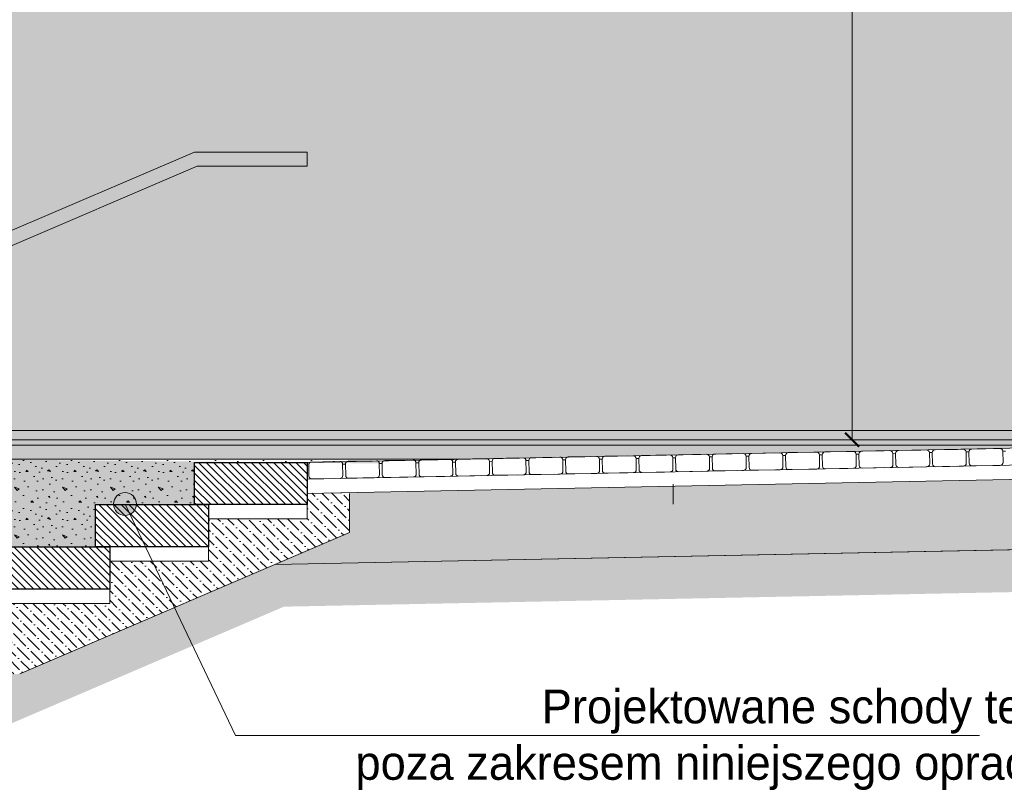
# Model space of a CAD drawing. Header units: millimetres. Extents: x -740 to 33545, y -26688 to 22494.
# Tile 4 of 256: x 170 to 519, y 9965 to 10239. Entities that reach past the tile are written whole.
import ezdxf
from ezdxf.lldxf.tags import DXFTag

# ---------------------------------------------------------------- set-up
doc = ezdxf.new("R2010")
doc.units = ezdxf.units.MM
doc.header["$MEASUREMENT"] = 0
doc.layers.get('Defpoints').update_dxf_attribs({"color": 252})
for name, color, linetype, lineweight in [('A_l.przerywana', 252, 'ICAD_ISO03W100', 9), ('A_l.widokowa', 252, 'Continuous', 18), ('l. przekrojowa', 252, 'Continuous', 30), ('l.przerywana', 252, 'ICAD_ISO03W100', 5), ('l.widokowa', 252, 'Continuous', 15), ('l.wypełnien', 252, 'Continuous', 5), ('l.wypełnień', 252, 'Continuous', 5), ('wymiarowanie', 252, 'Continuous', 9)]:
    doc.layers.add(name, color=color, linetype=linetype, lineweight=lineweight)
doc.styles.add('ROMANS', font='romans')
doc.styles.add('styl2', font='simplex.shx')
tags = doc.linetypes.add('ICAD_ISO03W100', pattern=[30, 12, -18]).pattern_tags.tags
tags[6:7] = [DXFTag(74, 4), DXFTag(75, 0), DXFTag(340, '0'), DXFTag(46, 1.0), DXFTag(50, 0.0), DXFTag(44, 0.0), DXFTag(45, 0.0)]
tags[4:5] = [DXFTag(74, 4), DXFTag(75, 0), DXFTag(340, '0'), DXFTag(46, 1.0), DXFTag(50, 0.0), DXFTag(44, 0.0), DXFTag(45, 0.0)]
doc.dimstyles.new('Skala 1-50', dxfattribs={"dimtxt": 12, "dimasz": 5, "dimexe": 1, "dimexo": 1, "dimgap": 1.5, "dimtad": 1, "dimdec": 1, "dimrnd": 0.5, "dimtxsty": 'styl2', "dimblk": 'ARCHTICK', "dimcen": 5, "dimadec": 0, "dimazin": 0, "dimtfac": 1, "dimtdec": 1, "dimtmove": 1, "dimatfit": 3, "dimldrblk": 'ARCHTICK', "dimfxl": 0, "dimlwd": -1, "dimlwe": -1, "dimarcsym": 0})

# ---------------------------------------------------------------- blocks, each defined once
blk = doc.blocks.new('_ArchTick')
at = {"color": 0, "linetype": 'ByBlock', "const_width": 0.15}
blk.add_lwpolyline([(-0.5, -0.5), (0.5, 0.5)], dxfattribs=at)
blk = doc.blocks.new('*D2383')
at = {"layer": 'Defpoints', "color": 0}
for p in [(426.36, 10422.6), (464.87, 10422.6), (454.87, 10089.6)]:
    blk.add_point(p, dxfattribs=at)
at = {"layer": 'wymiarowanie', "color": 0}
for p, q in [((454.87, 10422.6), (465.87, 10422.6)), ((464.87, 10089.6), (464.87, 10422.6)), ((455.87, 10089.6), (465.87, 10089.6))]:
    blk.add_line(p, q, dxfattribs=at)
at = {"layer": 'wymiarowanie', "color": 0, "xscale": 5, "yscale": 5, "zscale": 5}
for p, rotation in [((464.87, 10422.6), 90.00000000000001), ((464.87, 10089.6), 270)]:
    blk.add_blockref('_ArchTick', p, dxfattribs=dict(at, rotation=rotation))
at = {"layer": 'wymiarowanie', "color": 0, "insert": (457.07, 10256.1), "char_height": 12, "attachment_point": 5, "rotation": 90, "style": 'styl2'}
blk.add_mtext('333', dxfattribs=at)

msp = doc.modelspace()

# ---------------------------------------------------------------- hatches: boundary and pattern name
at = {"layer": 'l.wypełnien'}
h = msp.add_hatch(color=256, dxfattribs=at)
h.paths.add_polyline_path([(661.28, 10092.9), (661.28, 10410.43), (649.26, 10422.45), (146.9, 10422.59), (146.9, 10092.9)])
h.paths.add_polyline_path([(146.9, 10092.9), (146.9, 10422.59), (126.9, 10422.6), (126.8, 10092.9)])
h = msp.add_hatch(color=256, dxfattribs=at)
h.paths.add_polyline_path([(146.9, 10149.77), (232.81, 10186.59), (271.78, 10186.59), (271.78, 10191.59), (231.78, 10191.59), (146.9, 10155.21)])
h.paths.add_polyline_path([(124.18, 10140.04), (146.9, 10149.77), (146.9, 10155.21), (124.18, 10145.47)])
h.paths.add_polyline_path([(99.21, 10134.78), (101.18, 10130.18), (112.18, 10134.89), (112.18, 10140.33)])
h.paths.add_polyline_path([(112.18, 10134.89), (124.18, 10140.04), (124.18, 10145.47), (112.18, 10140.33)])
h = msp.add_hatch(color=256, dxfattribs=at)
h.paths.add_polyline_path([(146.9, 10082.74), (298.31, 10081.19), (296.29, 10082.17), (283.3, 10081.91), (271.78, 10081.59), (231.78, 10081.59), (231.78, 10066.59), (196.78, 10066.59), (196.78, 10051.59), (161.78, 10051.59), (161.78, 10036.59), (146.9, 10036.59)])
h.paths.add_polyline_path([(146.9, 10082.74), (146.9, 10087.74), (579.29, 10087.74), (533.17, 10086.82), (530.32, 10086.76), (520.18, 10086.56), (517.32, 10086.5, 0.018537), (517.25, 10086.5), (507.25, 10086.3, 0.018537), (507.18, 10086.3), (504.33, 10086.24), (494.18, 10086.04), (491.47, 10085.99), (481.05, 10085.78), (478.47, 10085.73), (468.05, 10085.52), (465.47, 10085.47), (455.05, 10085.26), (452.48, 10085.21), (442.05, 10085), (439.48, 10084.95), (429.06, 10084.74), (426.56, 10084.69), (415.98, 10084.48), (413.56, 10084.43), (402.98, 10084.22), (400.56, 10084.17, 0.073486), (400.27, 10084.21), (390.28, 10084.01, 0.073486), (389.99, 10083.96), (387.57, 10083.91), (376.99, 10083.7), (374.57, 10083.65, 0.073486), (374.28, 10083.69), (364.28, 10083.49, 0.073486), (363.99, 10083.44), (361.63, 10083.39), (350.94, 10083.18), (348.63, 10083.13), (337.94, 10082.92), (335.64, 10082.87), (329.29, 10082.74)])
h.paths.add_polyline_path([(146.9, 10089.6), (661.28, 10089.6), (661.28, 10092.9), (146.9, 10092.9)])
h.paths.add_polyline_path([(126.78, 10021.6), (126.78, 10036.59), (146.9, 10036.59), (146.9, 10082.74), (124.29, 10082.74), (124.29, 10021.6)])
h.paths.add_polyline_path([(146.9, 10087.74), (146.9, 10089.6), (672, 10089.6), (598.16, 10088.12), (595.31, 10088.06, 0.018537), (595.24, 10088.06), (585.24, 10087.86, 0.018537), (585.16, 10087.86), (582.31, 10087.8, 0.018537), (582.24, 10087.8), (579.16, 10087.74)])
h.paths.add_polyline_path([(123.48, 10087.74), (146.9, 10087.74), (146.9, 10082.74), (122.71, 10082.74), (122.71, 10085.99), (124.18, 10087.46)])
h.paths.add_polyline_path([(125.92, 10089.6), (125.92, 10092.9), (146.9, 10092.9), (146.9, 10089.6)])
h.paths.add_polyline_path([(123.03, 10087.93), (125.92, 10089.6), (146.9, 10089.6), (146.9, 10087.74), (123.48, 10087.74)])
h = msp.add_hatch(dxfattribs=at)
h.set_pattern_fill('ANSI31', color=256, scale=15, angle=180, style=0)
h.set_pattern_definition([(135, (10689.3725, -3039.4074), (1.32582521, 1.32582521), [])])
h.paths.add_polyline_path([(236.78, 10061.59), (236.78, 10051.59), (201.78, 10051.59), (196.78, 10051.59), (196.78, 10066.59), (231.78, 10066.59), (236.78, 10066.59)])
h.paths.add_polyline_path([(271.78, 10066.59), (236.78, 10066.59), (231.78, 10066.59), (231.78, 10081.59), (271.78, 10081.59), (271.78, 10075.59), (271.78, 10070.59)])
h.paths.add_polyline_path([(166.78, 10021.59), (126.78, 10021.59), (126.78, 10036.59), (126.79, 10036.59), (146.9, 10036.59), (161.78, 10036.59), (166.78, 10036.59), (166.78, 10031.59)])
h.paths.add_polyline_path([(201.78, 10036.59), (166.78, 10036.59), (161.78, 10036.59), (161.78, 10051.59), (196.78, 10051.59), (201.78, 10051.59), (201.78, 10046.59)])
h = msp.add_hatch(dxfattribs=at)
h.set_pattern_fill('CONC', color=256, scale=17, style=0)
h.set_pattern_definition([(0, (210.146, 10.88), (0, 17), [0, -17]), (0, (210.316, 4.93), (0, 17), [0, -17]), (0, (210.826, 14.11), (0, 17), [0, -17]), (338.1986, (201.986, 8.84), (51.0000046, -16.9999985), [1.83095, -89.716854]), (216.8699, (203.686, 8.16), (50.9999986, 34.0000021), [0.85, -84.15]), (130.6013, (203.006, 7.65), (85.00000716, -101.9999833), [1.567315, -155.164933]), (206.5651, (197.396, 5.61), (-16.9999857, -17.000022), [0.380137, -37.63302]), (326.3099, (197.056, 5.44), (33.9999925, -17.0000227), [0.612952, -60.681432]), (108.4349, (197.566, 5.1), (-16.9999729, 34.0000074), [0.53759, -53.221135]), (225, (208.276, 3.91), (-4e-15, -17.000005), [0.721242, -23.32038]), (0, (207.766, 3.4), (17, 17), [1.02, -15.98]), (135, (208.786, 3.4), (-17.000005, 2e-15), [0.721242, -23.32038]), (251.5651, (206.236, 14.79), (16.9999729, 34.0000074), [0.53759, -53.221135]), (0, (206.066, 14.28), (17, 17), [0.85, -16.15]), (143.1301, (206.916, 14.28), (-50.9999986, 34.0000021), [0.85, -84.15]), (213.6901, (197.226, 14.96), (33.9999925, 17.0000227), [0.612952, -60.681432]), (341.5651, (196.716, 14.62), (-34.0000074, 16.9999729), [1.075182, -52.683544]), (126.8699, (197.736, 14.28), (34.0000021, -50.9999986), [0.85, -84.15]), (0, (202.156, 14.28), (0, 17), [0, -17]), (0, (197.566, 9.86), (0, 17), [0, -17]), (0, (202.326, 3.57), (0, 17), [0, -17]), (0, (206.916, 8.84), (0, 17), [0, -17]), (0, (201.986, 11.73), (0, 17), [0, -17]), (0, (198.246, 12.24), (0, 17), [0, -17]), (0, (199.776, 11.22), (0, 17), [0, -17]), (0, (199.096, 7.14), (0, 17), [0, -17]), (0, (195.016, 7.82), (0, 17), [0, -17]), (0, (195.186, 11.73), (0, 17), [0, -17]), (0, (194.676, 15.47), (0, 17), [0, -17]), (0, (199.946, 16.15), (0, 17), [0, -17]), (0, (203.686, 16.83), (0, 17), [0, -17]), (0, (209.636, 16.15), (0, 17), [0, -17]), (0, (205.556, 10.88), (0, 17), [0, -17]), (0, (203.856, 13.94), (0, 17), [0, -17]), (0, (205.216, 5.78), (0, 17), [0, -17]), (0, (200.116, 4.93), (0, 17), [0, -17]), (0, (205.216, 1.19), (0, 17), [0, -17]), (0, (199.606, 2.21), (0, 17), [0, -17]), (0, (194.166, 1.7), (0, 17), [0, -17]), (0, (196.206, 0.85), (0, 17), [0, -17]), (0, (196.376, 3.23), (0, 17), [0, -17]), (0, (207.766, 0.51), (0, 17), [0, -17]), (0, (209.806, 7.48), (0, 17), [0, -17]), (0, (208.956, 12.58), (0, 17), [0, -17]), (0, (201.136, 0.34), (0, 17), [0, -17])])
h.paths.add_polyline_path([(146.9, 10036.59), (146.9, 10082.74), (296.29, 10082.17), (283.3, 10081.91), (271.78, 10081.59), (231.78, 10081.59), (231.78, 10066.59), (196.78, 10066.59), (196.78, 10051.59), (161.78, 10051.59), (161.78, 10036.59)])
h = msp.add_hatch(dxfattribs=at)
h.set_pattern_fill('GRAVL1', color=256, scale=20, angle=180, style=0)
h.set_pattern_definition([(311.9872, (10674.9725, -3019.4074), (159.99996464, -180.00002683), [2.69072, -266.38176]), (355.0303, (10676.7725, -3021.4074), (-240.00002103, 19.99982614), [4.61736, -457.1185]), (47.4896, (10681.3725, -3021.8074), (-199.99981437, -220.00017348), [3.25576, -322.32064]), (272.7263, (10689.1725, -3026.8074), (-19.999920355, 400.0000059), [4.20476, -416.27116]), (247.1663, (10689.3725, -3031.0074), (100.00019811, 239.999928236), [4.1231, -408.18746]), (182.7263, (10687.7725, -3034.8074), (400.0000059, 19.999920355), [4.20476, -416.27116]), (142.3058, (10683.57254, -3035.0074), (260.000146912, -199.999808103), [5.56058, -550.49698]), (107.7447, (10679.17254, -3031.6074), (-140.000215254, 439.999924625), [5.24976, -519.72642]), (58.5704, (10677.5725, -3026.6074), (160.000164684, 259.99990073), [4.219, -417.68146]), (4.7636, (10679.7725, -3023.0074), (-220.00001893, -19.99983065), [4.81664, -236.01526]), (317.6026, (10684.57254, -3022.6074), (240.000147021, -219.99984164), [6.22896, -616.6675]), (41.1859, (10669.3725, -3027.0074), (140.00005894, 119.99994627), [2.12602, -210.47688]), (8.5308, (10670.9725, -3025.6074), (-259.999965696, -40.0001582), [4.04474, -400.43022]), (315, (10674.973, -3025.007), (4e-15, -20.000006), [2.82842, -25.45584]), (336.8014, (10676.3725, -3022.6074), (-99.9999946, 40.0000265), [1.52316, -150.7923]), (248.1986, (10677.7725, -3023.2074), (19.9999982, 60.0000055), [2.15406, -105.54924]), (149.0362, (10676.9725, -3025.2074), (-59.99996045, 40.0000497), [3.49858, -113.12046]), (18.4349, (10673.9725, -3023.4074), (-40.0000087, -19.999968), [2.52982, -60.71574]), (163.6105, (10689.3725, -3023.2074), (-200.00004397, 59.9998542), [3.544, -350.8569]), (109.6538, (10685.9725, -3022.2074), (79.99990495, -220.00004271), [2.97322, -294.34816]), (246.8014, (10673.9725, -3019.4074), (40.0000265, 99.9999946), [3.0463, -149.26916]), (196.3895, (10672.7725, -3022.2074), (200.00004397, 59.9998542), [3.544, -350.8569]), (200.556, (10689.3725, -3035.6074), (100.0000369, 39.99991993), [3.4176, -167.46248]), (245.2249, (10686.1725, -3036.8074), (99.99984378, 220.00006844), [2.86356, -283.49286]), (113.1986, (10673.7725, -3039.4074), (-40.0000265, 99.9999946), [3.0463, -149.26916]), (162.646, (10672.5725, -3036.6074), (260.00004038, -79.999890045), [3.35262, -331.90848]), (110.556, (10683.5725, -3039.4074), (39.99991993, -100.0000369), [1.7088, -169.17128]), (78.6901, (10674.9725, -3039.4074), (19.9999526, 80.000015), [1.0198, -100.96058]), (14.0362, (10675.1725, -3038.4074), (-60.0000109, -19.9999611), [4.1231, -78.339]), (353.991, (10679.1725, -3037.4074), (-199.99999502, 19.99998635), [3.821, -378.27846]), (236.3099, (10676.9725, -3027.0074), (20.0000267, 39.9999912), [2.88444, -69.22658]), (186.8428, (10675.37254, -3029.4074), (-339.99998731, -40.00015996), [5.03588, -498.55126]), (119.0546, (10670.3725, -3030.0074), (80.00000054, -140.0000077), [2.05912, -203.85348]), (90, (10669.373, -3028.207), (20, 20), [1.2, -18.8]), (59.7436, (10679.5725, -3036.8074), (-79.99989774, -140.00004912), [2.77848, -275.0704]), (131.9872, (10680.9725, -3034.4074), (-159.99996464, 180.00002683), [5.38144, -263.69104]), (180, (10677.373, -3030.407), (-20, 20), [5.2, -14.8]), (214.6952, (10672.1725, -3030.4074), (199.99988518, 140.00017219), [3.16228, -313.06548]), (285.9454, (10669.5725, -3032.2074), (19.9999978, -80.00000253), [2.91204, -142.69016]), (332.354, (10670.3725, -3035.0074), (379.999916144, -200.000154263), [4.7413, -469.38948]), (4.5739, (10674.57254, -3037.2074), (260.000011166, 19.999896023), [5.01598, -496.58148])])
h.paths.add_polyline_path([(673.39, 10053.62), (260.32, 10045.36), (286.78, 10056.7), (286.78, 10070.89), (673.39, 10078.63)])
h = msp.add_hatch(dxfattribs=at)
h.set_pattern_fill('ANSI36', color=256, scale=20, angle=180, style=0)
h.set_pattern_definition([(135, (10689.3725, -3039.4074), (-1.3258252, 4.86135912), [6.25, -1.25, 0, -1.25])])
h.paths.add_polyline_path([(286.78, 10070.89), (271.78, 10070.59), (271.78, 10066.59), (271.78, 10061.59), (236.78, 10061.59), (236.78, 10051.59), (236.78, 10046.59), (201.78, 10046.59), (201.78, 10036.59), (201.78, 10031.59), (166.78, 10031.59), (166.78, 10021.59), (166.78, 10016.59), (126.78, 10016.59), (126.78, 10021.59), (166.78, 10021.59), (126.77, 10021.6), (126.77, 10013.6), (126.77, 10010.6), (126.77, 10006.6), (169.87, 10006.6), (260.32, 10045.36), (286.78, 10056.7)])
h = msp.add_hatch(dxfattribs=at)
h.set_pattern_fill('CONC', color=256, scale=20, angle=180, style=0)
h.set_pattern_definition([(180, (10670.373, -3026.607), (0, 20), [0, -20]), (180, (10670.173, -3033.607), (0, 20), [0, -20]), (180, (10669.573, -3022.807), (0, 20), [0, -20]), (201.8014, (10679.9725, -3029.0074), (-60.0000055, -19.9999982), [2.15406, -105.54924]), (323.1301, (10677.9725, -3029.8074), (-59.9999984, 40.0000025), [1, -99]), (49.3987, (10678.7725, -3030.4074), (-100.00000842, -119.99998036), [1.8439, -182.54698]), (333.4349, (10685.3725, -3032.807), (19.999983, -20.000026), [0.44722, -44.27414]), (213.6901, (10685.7725, -3033.0074), (-39.9999912, -20.0000267), [0.72112, -71.38992]), (71.5651, (10685.1725, -3033.4074), (19.999968, 40.0000087), [0.63246, -62.6131]), (315, (10672.573, -3034.807), (4e-15, -20.000006), [0.84852, -27.43574]), (180, (10673.173, -3035.407), (-20, 20), [1.2, -18.8]), (45, (10671.973, -3035.407), (20.000006, 2e-15), [0.84852, -27.43574]), (288.4349, (10674.9725, -3022.0074), (-19.999968, 40.0000087), [0.63246, -62.6131]), (180, (10675.173, -3022.607), (-20, 20), [1, -19]), (36.8699, (10674.1725, -3022.6074), (59.9999984, 40.0000025), [1, -99]), (326.3099, (10685.5725, -3021.8074), (-39.9999912, 20.0000267), [0.72112, -71.38992]), (198.4349, (10686.1725, -3022.2074), (40.0000087, 19.999968), [1.26492, -61.98064]), (53.1301, (10684.9725, -3022.6074), (-40.0000025, -59.9999984), [1, -99]), (180, (10679.773, -3022.607), (0, 20), [0, -20]), (180, (10685.173, -3027.807), (0, 20), [0, -20]), (180, (10679.573, -3035.207), (0, 20), [0, -20]), (180, (10674.173, -3029.007), (0, 20), [0, -20]), (180, (10679.973, -3025.607), (0, 20), [0, -20]), (180, (10684.373, -3025.007), (0, 20), [0, -20]), (180, (10682.573, -3026.207), (0, 20), [0, -20]), (180, (10683.373, -3031.007), (0, 20), [0, -20]), (180, (10688.173, -3030.207), (0, 20), [0, -20]), (180, (10687.973, -3025.607), (0, 20), [0, -20]), (180, (10688.573, -3021.207), (0, 20), [0, -20]), (180, (10682.373, -3020.407), (0, 20), [0, -20]), (180, (10677.973, -3019.607), (0, 20), [0, -20]), (180, (10670.973, -3020.407), (0, 20), [0, -20]), (180, (10675.773, -3026.607), (0, 20), [0, -20]), (180, (10677.773, -3023.007), (0, 20), [0, -20]), (180, (10676.173, -3032.607), (0, 20), [0, -20]), (180, (10682.173, -3033.607), (0, 20), [0, -20]), (180, (10676.173, -3038.007), (0, 20), [0, -20]), (180, (10682.773, -3036.807), (0, 20), [0, -20]), (180, (10689.173, -3037.407), (0, 20), [0, -20]), (180, (10686.773, -3038.407), (0, 20), [0, -20]), (180, (10686.573, -3035.607), (0, 20), [0, -20]), (180, (10673.173, -3038.807), (0, 20), [0, -20]), (180, (10670.773, -3030.607), (0, 20), [0, -20]), (180, (10671.773, -3024.607), (0, 20), [0, -20]), (180, (10680.973, -3039.007), (0, 20), [0, -20])])
h.paths.add_polyline_path([(263.54, 10030.42), (116.97, 9967.6), (-8.21, 9967.6), (-8.21, 9982.6), (126.77, 9982.6), (126.77, 10006.6), (169.87, 10006.6), (260.32, 10045.36), (673.39, 10053.62), (673.39, 10038.62)])
at = {"layer": 'wymiarowanie', "ltscale": 0.3}
msp.add_hatch(color=256, dxfattribs=at).paths.add_polyline_path([(211.23, 10066.81, 1), (203.16, 10066.81, 1)])

# ---------------------------------------------------------------- linework, layer by layer
at = {"layer": 'A_l.przerywana', "ltscale": 0.3}
msp.add_line((676, 10089.6), (146.9, 10089.6), dxfattribs=at)
at = {"layer": 'A_l.widokowa'}
for p, q in [((99.21, 10134.78), (231.78, 10191.59)), ((271.78, 10191.59), (271.78, 10186.59)), ((101.18, 10130.18), (232.81, 10186.59))]:
    msp.add_line(p, q, dxfattribs=at)
for points in [[(231.78, 10191.59), (271.78, 10191.59)], [(232.81, 10186.59), (271.78, 10186.59)]]:
    msp.add_lwpolyline(points, dxfattribs=at)
at = {"layer": 'l. przekrojowa'}
for points in [[(271.78, 10066.59), (231.78, 10066.59), (231.78, 10081.59), (271.78, 10081.59), (271.78, 10066.59)], [(236.78, 10051.59), (196.78, 10051.59), (196.78, 10066.59), (236.78, 10066.59), (236.78, 10051.59)], [(201.78, 10036.59), (161.78, 10036.59), (161.78, 10051.59), (201.78, 10051.59), (201.78, 10036.59)]]:
    msp.add_lwpolyline(points, dxfattribs=at)
at = {"layer": 'l.przerywana', "ltscale": 0.3}
msp.add_line((271.78, 10081.59), (676, 10089.68), dxfattribs=at)
at = {"layer": 'l.przerywana'}
msp.add_line((401.45, 10073.81), (401.45, 10066.81), dxfattribs=at)
at = {"layer": 'l.widokowa'}
for p, q in [((125.92, 10092.9), (661.28, 10092.9)), ((271.78, 10075.59, 0), (676.12, 10083.68, 0)), ((271.78, 10070.59, 0), (676.22, 10078.68, 0)), ((286.78, 10070.59, 0), (286.78, 10056.7, 0)), ((286.78, 10056.7), (169.87, 10006.6)), ((260.32, 10045.36, 0), (645.64, 10053.07, 0))]:
    msp.add_line(p, q, dxfattribs=at)
at = {"layer": 'l.widokowa', "ltscale": 0.3}
for p, q in [((122.71, 10087.74), (579.29, 10087.74)), ((125.92, 10089.6), (661.28, 10089.6)), ((122.71, 10082.74), (329.29, 10082.74))]:
    msp.add_line(p, q, dxfattribs=at)
at = {"layer": 'l.widokowa'}
for points in [[(271.78, 10066.59), (236.78, 10066.59), (236.78, 10061.59), (271.78, 10061.59)], [(236.78, 10051.59), (201.78, 10051.59), (201.78, 10046.59), (236.78, 10046.59)], [(201.78, 10036.59), (166.78, 10036.59), (166.78, 10031.59), (201.78, 10031.59)]]:
    msp.add_lwpolyline(points, close=True, dxfattribs=at)
at = {"layer": 'l.widokowa', "elevation": 0}
msp.add_lwpolyline([(673.39, 10053.62), (260.32, 10045.36)], dxfattribs=at)
at = {"layer": 'l.wypełnień'}
for p, q in [((453.28, 10084.25, 0), (454.28, 10084.27, 0)), ((466.28, 10084.51, 0), (467.28, 10084.53, 0)), ((479.28, 10084.77, 0), (480.28, 10084.79, 0)), ((492.28, 10085.03, 0), (493.28, 10085.05, 0)), ((492.28, 10085.01, 0), (493.28, 10085.03, 0)), ((505.27, 10085.27, 0), (506.27, 10085.29, 0)), ((518.27, 10085.52, 0), (519.27, 10085.54, 0)), ((284.32, 10080.93, 0), (285.32, 10080.95, 0)), ((297.31, 10081.19, 0), (298.31, 10081.21, 0)), ((297.31, 10081.17, 0), (298.31, 10081.19, 0)), ((310.31, 10081.43, 0), (311.31, 10081.45, 0)), ((323.31, 10081.69, 0), (324.31, 10081.71, 0)), ((336.31, 10081.95, 0), (337.31, 10081.97, 0)), ((349.3, 10082.21, 0), (350.3, 10082.23, 0)), ((362.3, 10082.47, 0), (363.3, 10082.49, 0)), ((362.3, 10082.45, 0), (363.3, 10082.47, 0)), ((375.3, 10082.71, 0), (376.3, 10082.73, 0)), ((388.3, 10082.97, 0), (389.3, 10082.99, 0)), ((401.29, 10083.23, 0), (402.29, 10083.25, 0)), ((414.29, 10083.49), (415.29, 10083.51)), ((427.29, 10083.75), (428.29, 10083.77)), ((427.29, 10083.73, 0), (428.29, 10083.75, 0)), ((440.29, 10083.99, 0), (441.29, 10084.01, 0))]:
    msp.add_line(p, q, dxfattribs=at)
at = {"layer": 'l.wypełnień', "elevation": 0}
for points in [[(414.29, 10083.49), (414.29, 10083.49, 0.414214), (413.27, 10084.47), (403.27, 10084.27, 0.414214), (402.29, 10083.25), (402.29, 10083.25)], [(411.27, 10084.43), (403.27, 10084.27, 0.414214), (402.29, 10083.25), (402.29, 10083.25)], [(440.29, 10083.99), (440.29, 10083.99, 0.414214), (439.27, 10084.97), (429.27, 10084.77, 0.414214), (428.29, 10083.75), (428.29, 10083.75)], [(437.27, 10084.93), (429.27, 10084.77, 0.414214), (428.29, 10083.75), (428.29, 10083.75)], [(453.28, 10084.25), (453.28, 10084.25, 0.414214), (452.26, 10085.23), (442.27, 10085.03, 0.414214), (441.29, 10084.01), (441.29, 10084.01)], [(450.26, 10085.19), (442.27, 10085.03, 0.414214), (441.29, 10084.01), (441.29, 10084.01)], [(466.28, 10084.51), (466.28, 10084.51, 0.414214), (465.26, 10085.48), (455.26, 10085.29, 0.414214), (454.28, 10084.27), (454.28, 10084.27)], [(463.26, 10085.44), (455.26, 10085.29, 0.414214), (454.28, 10084.27), (454.28, 10084.27)], [(454.28, 10084.27), (454.36, 10080.27, 0.414214), (455.38, 10079.29), (465.38, 10079.49, 0.414214), (466.36, 10080.51), (466.28, 10084.51)], [(454.28, 10084.27), (454.36, 10080.27, 0.414214), (455.38, 10079.29), (463.38, 10079.45)], [(479.28, 10084.77), (479.28, 10084.77, 0.414214), (478.26, 10085.74), (468.26, 10085.54, 0.414214), (467.28, 10084.53), (467.28, 10084.53)], [(476.26, 10085.7), (468.26, 10085.54, 0.414214), (467.28, 10084.53), (467.28, 10084.53)], [(467.28, 10084.53), (467.36, 10080.53, 0.414214), (468.38, 10079.55), (478.38, 10079.75, 0.414214), (479.36, 10080.77), (479.28, 10084.77)], [(467.28, 10084.53), (467.36, 10080.53, 0.414214), (468.38, 10079.55), (476.38, 10079.71)], [(492.28, 10085.03), (492.28, 10085.03, 0.414214), (491.26, 10086), (481.26, 10085.8, 0.414214), (480.28, 10084.79), (480.28, 10084.79)], [(489.26, 10085.96), (481.26, 10085.8, 0.414214), (480.28, 10084.79), (480.28, 10084.79)], [(480.28, 10084.79), (480.36, 10080.79, 0.414214), (481.38, 10079.81), (491.38, 10080.01, 0.414214), (492.36, 10081.03), (492.28, 10085.03)], [(480.28, 10084.79), (480.36, 10080.79, 0.414214), (481.38, 10079.81), (489.38, 10079.97)], [(505.27, 10085.27), (505.27, 10085.27, 0.414214), (504.25, 10086.24), (494.26, 10086.04, 0.414214), (493.28, 10085.03), (493.28, 10085.03)], [(502.25, 10086.2), (494.26, 10086.04, 0.414214), (493.28, 10085.03), (493.28, 10085.03)], [(493.28, 10085.03), (493.36, 10081.03, 0.414214), (494.38, 10080.05), (504.37, 10080.25, 0.414214), (505.35, 10081.27), (505.27, 10085.27)], [(493.28, 10085.03), (493.36, 10081.03, 0.414214), (494.38, 10080.05), (502.37, 10080.21)], [(518.27, 10085.52), (518.27, 10085.52, 0.414214), (517.25, 10086.5), (507.25, 10086.3, 0.414214), (506.27, 10085.29), (506.27, 10085.29)], [(515.25, 10086.46), (507.25, 10086.3, 0.414214), (506.27, 10085.29), (506.27, 10085.29)], [(506.27, 10085.29), (506.35, 10081.29, 0.414214), (507.37, 10080.31), (517.37, 10080.51, 0.414214), (518.35, 10081.53), (518.27, 10085.52)], [(506.27, 10085.29), (506.35, 10081.29, 0.414214), (507.37, 10080.31), (515.37, 10080.47)], [(284.32, 10080.93), (284.32, 10080.93, 0.414214), (283.3, 10081.91), (273.3, 10081.71, 0.414214), (272.32, 10080.69), (272.32, 10080.69)], [(281.3, 10081.87), (273.3, 10081.71, 0.414214), (272.32, 10080.69), (272.32, 10080.69)], [(272.32, 10080.69), (272.4, 10076.69, 0.414214), (273.42, 10075.71), (283.42, 10075.91, 0.414214), (284.4, 10076.93), (284.32, 10080.93)], [(297.31, 10081.19), (297.31, 10081.19, 0.414214), (296.29, 10082.17), (286.3, 10081.97, 0.414214), (285.32, 10080.95), (285.32, 10080.95)], [(294.29, 10082.13), (286.3, 10081.97, 0.414214), (285.32, 10080.95), (285.32, 10080.95)], [(285.32, 10080.95), (285.4, 10076.95, 0.414214), (286.42, 10075.97), (296.41, 10076.17, 0.414214), (297.39, 10077.19), (297.31, 10081.19)], [(285.32, 10080.95), (285.4, 10076.95, 0.414214), (286.42, 10075.97), (294.41, 10076.13)], [(310.31, 10081.43), (310.31, 10081.43, 0.414214), (309.29, 10082.41), (299.29, 10082.21, 0.414214), (298.31, 10081.19), (298.31, 10081.19)], [(307.29, 10082.37), (299.29, 10082.21, 0.414214), (298.31, 10081.19), (298.31, 10081.19)], [(298.31, 10081.19), (298.39, 10077.19, 0.414214), (299.41, 10076.21), (309.41, 10076.41, 0.414214), (310.39, 10077.43), (310.31, 10081.43)], [(298.31, 10081.19), (298.39, 10077.19, 0.414214), (299.41, 10076.21), (307.41, 10076.37)], [(323.31, 10081.69), (323.31, 10081.69, 0.414214), (322.29, 10082.67), (312.29, 10082.47, 0.414214), (311.31, 10081.45), (311.31, 10081.45)], [(320.29, 10082.63), (312.29, 10082.47, 0.414214), (311.31, 10081.45), (311.31, 10081.45)], [(311.31, 10081.45), (311.39, 10077.45, 0.414214), (312.41, 10076.47), (322.41, 10076.67, 0.414214), (323.39, 10077.69), (323.31, 10081.69)], [(311.31, 10081.45), (311.39, 10077.45, 0.414214), (312.41, 10076.47), (320.41, 10076.63)], [(336.31, 10081.95), (336.31, 10081.95, 0.414214), (335.29, 10082.93), (325.29, 10082.73, 0.414214), (324.31, 10081.71), (324.31, 10081.71)], [(333.29, 10082.89), (325.29, 10082.73, 0.414214), (324.31, 10081.71), (324.31, 10081.71)], [(324.31, 10081.71), (324.39, 10077.71, 0.414214), (325.41, 10076.73), (335.41, 10076.93, 0.414214), (336.39, 10077.95), (336.31, 10081.95)], [(324.31, 10081.71), (324.39, 10077.71, 0.414214), (325.41, 10076.73), (333.41, 10076.89)], [(349.3, 10082.21), (349.3, 10082.21, 0.414214), (348.28, 10083.19), (338.29, 10082.99, 0.414214), (337.31, 10081.97), (337.31, 10081.97)], [(346.28, 10083.15), (338.29, 10082.99, 0.414214), (337.31, 10081.97), (337.31, 10081.97)], [(337.31, 10081.97), (337.39, 10077.97, 0.414214), (338.41, 10076.99), (348.4, 10077.19, 0.414214), (349.38, 10078.21), (349.3, 10082.21)], [(337.31, 10081.97), (337.39, 10077.97, 0.414214), (338.41, 10076.99), (346.4, 10077.15)], [(362.3, 10082.47), (362.3, 10082.47, 0.414214), (361.28, 10083.45), (351.28, 10083.25, 0.414214), (350.3, 10082.23), (350.3, 10082.23)], [(359.28, 10083.41), (351.28, 10083.25, 0.414214), (350.3, 10082.23), (350.3, 10082.23)], [(350.3, 10082.23), (350.38, 10078.23, 0.414214), (351.4, 10077.25), (361.4, 10077.45, 0.414214), (362.38, 10078.47), (362.3, 10082.47)], [(350.3, 10082.23), (350.38, 10078.23, 0.414214), (351.4, 10077.25), (359.4, 10077.41)], [(375.3, 10082.71), (375.3, 10082.71, 0.414214), (374.28, 10083.69), (364.28, 10083.49, 0.414214), (363.3, 10082.47), (363.3, 10082.47)], [(372.28, 10083.65), (364.28, 10083.49, 0.414214), (363.3, 10082.47), (363.3, 10082.47)], [(363.3, 10082.47), (363.38, 10078.47, 0.414214), (364.4, 10077.49), (374.4, 10077.69, 0.414214), (375.38, 10078.71), (375.3, 10082.71)], [(363.3, 10082.47), (363.38, 10078.47, 0.414214), (364.4, 10077.49), (372.4, 10077.65)], [(388.3, 10082.97), (388.3, 10082.97, 0.414214), (387.28, 10083.95), (377.28, 10083.75, 0.414214), (376.3, 10082.73), (376.3, 10082.73)], [(385.28, 10083.91), (377.28, 10083.75, 0.414214), (376.3, 10082.73), (376.3, 10082.73)], [(376.3, 10082.73), (376.38, 10078.73, 0.414214), (377.4, 10077.75), (387.4, 10077.95, 0.414214), (388.38, 10078.97), (388.3, 10082.97)], [(376.3, 10082.73), (376.38, 10078.73, 0.414214), (377.4, 10077.75), (385.4, 10077.91)], [(401.29, 10083.23), (401.29, 10083.23, 0.414214), (400.27, 10084.21), (390.28, 10084.01, 0.414214), (389.3, 10082.99), (389.3, 10082.99)], [(398.27, 10084.17), (390.28, 10084.01, 0.414214), (389.3, 10082.99), (389.3, 10082.99)], [(389.3, 10082.99), (389.38, 10078.99, 0.414214), (390.4, 10078.01), (400.39, 10078.21, 0.414214), (401.37, 10079.23), (401.29, 10083.23)], [(389.3, 10082.99), (389.38, 10078.99, 0.414214), (390.4, 10078.01), (398.39, 10078.17)], [(402.29, 10083.25), (402.37, 10079.25, 0.414214), (403.39, 10078.27), (413.39, 10078.47, 0.414214), (414.37, 10079.49), (414.29, 10083.49)], [(402.29, 10083.25), (402.37, 10079.25, 0.414214), (403.39, 10078.27), (411.39, 10078.43)], [(428.29, 10083.75), (428.37, 10079.75, 0.414214), (429.39, 10078.77), (439.39, 10078.97, 0.414214), (440.37, 10079.99), (440.29, 10083.99)], [(428.29, 10083.75), (428.37, 10079.75, 0.414214), (429.39, 10078.77), (437.39, 10078.93)], [(441.29, 10084.01), (441.37, 10080.01, 0.414214), (442.39, 10079.03), (452.38, 10079.23, 0.414214), (453.36, 10080.25), (453.28, 10084.25)], [(441.29, 10084.01), (441.37, 10080.01, 0.414214), (442.39, 10079.03), (450.38, 10079.19)], [(272.32, 10080.69), (272.4, 10076.69, 0.414214), (273.42, 10075.71), (281.42, 10075.87)]]:
    msp.add_lwpolyline(points, format="xyb", dxfattribs=at)
at = {"layer": 'l.wypełnień'}
for points in [[(427.29, 10083.75), (427.29, 10083.75, 0.414214), (426.27, 10084.73), (416.27, 10084.53, 0.414214), (415.29, 10083.51), (415.29, 10083.51)], [(424.27, 10084.69), (416.27, 10084.53, 0.414214), (415.29, 10083.51), (415.29, 10083.51)], [(415.29, 10083.51), (415.37, 10079.51, 0.414214), (416.39, 10078.53), (426.39, 10078.73, 0.414214), (427.37, 10079.75), (427.29, 10083.75)], [(415.29, 10083.51), (415.37, 10079.51, 0.414214), (416.39, 10078.53), (424.39, 10078.69)]]:
    msp.add_lwpolyline(points, format="xyb", dxfattribs=at)
at = {"layer": 'wymiarowanie'}
for p, q in [((207.2, 10066.81), (246.41, 9984.69)), ((246.41, 9984.69), (510.07, 9984.69))]:
    msp.add_line(p, q, dxfattribs=at)
at = {"layer": 'wymiarowanie', "ltscale": 0.3}
msp.add_circle((207.2, 10066.81), 4.04, dxfattribs=at)

# ---------------------------------------------------------------- texts
at = {"layer": 'wymiarowanie', "linetype": 'Continuous', "insert": (577.87, 10001.04), "char_height": 12, "width": 327.6277, "attachment_point": 3, "style": 'ROMANS'}
msp.add_mtext('{\\fCentury Gothic|b0|i0|c238|p0;Projektowane schody terenowe}\\P{\\fCentury Gothic|b0|i0|c238|p0;poza zakresem niniejszego opracowania}\\P{\\fCentury Gothic|b0|i0|c238|p0; }', dxfattribs=at)

# ---------------------------------------------------------------- dimensions: what is measured, and where the dimension line sits
at = {"layer": 'wymiarowanie'}
dim = msp.add_linear_dim(base=(464.87, 10422.6), p1=(454.87, 10089.6), p2=(426.36, 10422.6), angle=90, dimstyle='Skala 1-50', override={"dimtmove": 1, "dimfxl": 10}, dxfattribs=at)
dim.commit()
dim.dimension.update_dxf_attribs({"geometry": '*D2383', "text_midpoint": (457.07, 10256.1)})

doc.saveas('drawing.dxf')
